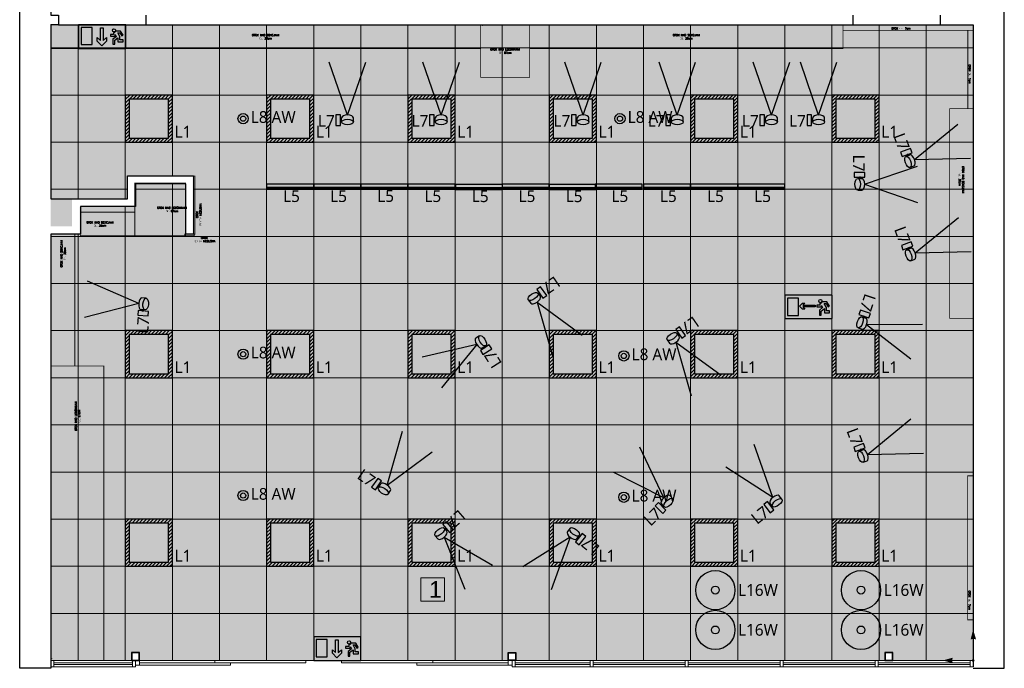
# Model space of a CAD drawing. Header units: centimetres. Extents: x 4120 to 19220, y -7417 to 180.
# Tile 157 of 223: x 15200 to 16454, y -5501 to -4675. Entities that reach past the tile are written whole.
import ezdxf

# ---------------------------------------------------------------- set-up
doc = ezdxf.new("R2010")
doc.units = ezdxf.units.CM
doc.linetypes.add('DASHED', pattern=[19.05, 12.7, -6.35])
doc.layers.add('A_Drzwi', color=30, linetype='Continuous', lineweight=20)
doc.layers.add('sufit', color=163, linetype='Continuous', lineweight=18)
for name, color, linetype in [('A_opisy', 7, 'Continuous'), ('A_Ściany', 2, 'Continuous'), ('EL_Oprawy', 152, 'Continuous'), ('Otok drewniany', 42, 'Continuous')]:
    doc.layers.add(name, color=color, linetype=linetype)
doc.layers.add('Otok szary', color=7, linetype='Continuous', true_color=0x7d7d7d)
doc.styles.add('Arial', font='arial.ttf', dxfattribs={"height": 25})
doc.styles.add('E-L', font='l_10646.ttf', dxfattribs={"height": 15})
doc.styles.add('RomanS', font='romans.shx')

# ---------------------------------------------------------------- blocks, each defined once
blk = doc.blocks.new('*U263')
at = {"linetype": 'DASHED', "const_width": 1}
blk.add_lwpolyline([(-158.4, 0), (25, 0), (25, -7), (-158.4, -7)], close=True, dxfattribs=at)
at = {"insert": (0, -4.6), "char_height": 2.5, "width": 50, "attachment_point": 5, "style": 'RomanS'}
blk.add_mtext('OTOK GŁ. 7cm', dxfattribs=at)
blk = doc.blocks.new('*U288')
at = {"linetype": 'DASHED', "const_width": 1}
blk.add_lwpolyline([(-199.5, 0), (199.5, 0), (199.5, -30), (-199.5, -30)], close=True, dxfattribs=at)
at = {"insert": (0, -15.1), "char_height": 2.5, "width": 50, "attachment_point": 5, "style": 'RomanS'}
blk.add_mtext('OTOK NAD SEKCJAMI \\PGŁ. 30cm', dxfattribs=at)
blk = doc.blocks.new('*U264')
at = {"linetype": 'DASHED', "const_width": 1}
blk.add_lwpolyline([(-73.9, 0), (91.8, 0), (91.8, -7), (-73.9, -7)], close=True, dxfattribs=at)
at = {"insert": (0, -4.6), "char_height": 2.5, "width": 50, "attachment_point": 5, "style": 'RomanS'}
blk.add_mtext('OTOK GŁ. 7cm', dxfattribs=at)
blk = doc.blocks.new('*U260')
at = {"linetype": 'DASHED', "const_width": 1}
blk.add_lwpolyline([(-55.6, 0), (44.1, 0), (44.1, -7), (-55.6, -7)], close=True, dxfattribs=at)
at = {"insert": (0, -4.6), "char_height": 2.5, "width": 50, "attachment_point": 5, "style": 'RomanS'}
blk.add_mtext('OTOK GŁ. 7cm', dxfattribs=at)
blk = doc.blocks.new('*U261')
at = {"linetype": 'DASHED', "const_width": 1}
blk.add_lwpolyline([(-90.4, 0), (176.6, 0), (176.6, -30), (-90.4, -30)], close=True, dxfattribs=at)
at = {"insert": (0, -15.1), "char_height": 2.5, "width": 50, "attachment_point": 5, "style": 'RomanS'}
blk.add_mtext('OTOK NAD SEKCJAMI \\PGŁ. 30cm', dxfattribs=at)
blk = doc.blocks.new('*U265')
at = {"linetype": 'DASHED', "const_width": 1}
blk.add_lwpolyline([(-143, 0), (25, 0), (25, -30), (-143, -30)], close=True, dxfattribs=at)
at = {"insert": (0, -15.1), "char_height": 2.5, "width": 50, "attachment_point": 5, "style": 'RomanS'}
blk.add_mtext('OTOK NAD SEKCJAMI \\PGŁ. 30cm', dxfattribs=at)
blk = doc.blocks.new('*U266')
at = {"linetype": 'DASHED', "const_width": 1}
blk.add_lwpolyline([(-311.3, 0), (63.7, 0), (63.7, -67), (-311.3, -67)], close=True, dxfattribs=at)
at = {"layer": 'Otok szary'}
blk.add_lwpolyline([(-309, -0.7), (-308.5, -0.7), (-308.5, -0.7)], dxfattribs=at)
at = {"insert": (0, -33.5), "char_height": 2.5, "width": 50, "attachment_point": 5, "style": 'RomanS'}
blk.add_mtext('OTOK NAD LODÓWKAMI\\PGŁ. 67cm', dxfattribs=at)
blk = doc.blocks.new('*U267')
at = {"linetype": 'DASHED', "const_width": 1}
blk.add_lwpolyline([(-25, 0), (44.5, 0), (44.5, -30), (-25, -30)], close=True, dxfattribs=at)
at = {"insert": (0, -15.1), "char_height": 2.5, "width": 50, "attachment_point": 5, "style": 'RomanS'}
blk.add_mtext('OTOK NAD SEKCJAMI \\PGŁ. 30cm', dxfattribs=at)
blk = doc.blocks.new('*U268')
at = {"linetype": 'DASHED', "const_width": 1}
blk.add_lwpolyline([(-47.2, 0), (17.3, 0), (17.3, -67), (-47.2, -67)], close=True, dxfattribs=at)
at = {"layer": 'Otok szary'}
blk.add_lwpolyline([(-45, -0.7), (-44.5, -0.7), (-44.5, -0.7)], dxfattribs=at)
at = {"insert": (0, -33.5), "char_height": 2.5, "width": 50, "attachment_point": 5, "style": 'RomanS'}
blk.add_mtext('OTOK NAD LODÓWKAMI\\PGŁ. 67cm', dxfattribs=at)
blk = doc.blocks.new('*U269')
at = {"linetype": 'DASHED', "const_width": 1}
blk.add_lwpolyline([(-25, 0), (-13, 0), (-13, -2), (-25, -2)], close=True, dxfattribs=at)
at = {"insert": (0, -6.9), "char_height": 2.5, "width": 50, "attachment_point": 5, "style": 'RomanS'}
blk.add_mtext('OTOK \\PPŁYTA MEBLOWA', dxfattribs=at)
blk = doc.blocks.new('*U289')
at = {"linetype": 'DASHED', "const_width": 1}
blk.add_lwpolyline([(-25, 0), (49.1, 0), (49.1, -2), (-25, -2)], close=True, dxfattribs=at)
at = {"insert": (0, -6.9), "char_height": 2.5, "width": 50, "attachment_point": 5, "style": 'RomanS'}
blk.add_mtext('OTOK \\PPŁYTA MEBLOWA', dxfattribs=at)
blk = doc.blocks.new('*U294')
at = {"linetype": 'DASHED', "const_width": 1}
blk.add_lwpolyline([(-273.6, 0), (273.9, 0), (273.9, -30), (-273.6, -30)], close=True, dxfattribs=at)
at = {"insert": (0, -15.1), "char_height": 2.5, "width": 50, "attachment_point": 5, "style": 'RomanS'}
blk.add_mtext('OTOK NAD SEKCJAMI \\PGŁ. 30cm', dxfattribs=at)
blk = doc.blocks.new('*U293')
at = {"linetype": 'DASHED', "const_width": 1}
blk.add_lwpolyline([(-31.2, 0), (31.2, 0), (31.2, -67), (-31.2, -67)], close=True, dxfattribs=at)
at = {"layer": 'Otok szary'}
blk.add_lwpolyline([(-29, -0.7), (-28.5, -0.7), (-28.5, -0.7)], dxfattribs=at)
at = {"insert": (0, -33.5), "char_height": 2.5, "width": 50, "attachment_point": 5, "style": 'RomanS'}
blk.add_mtext('OTOK NAD LODÓWKAMI\\PGŁ. 67cm', dxfattribs=at)
blk = doc.blocks.new('EL_L1')
h = blk.add_hatch()
h.set_pattern_fill('ANSI31', color=256, style=0)
h.paths.add_polyline_path([(5, 5), (55, 5), (55, 55), (5, 55)], flags=16)
h.paths.add_polyline_path([(0, 0), (60, 0), (60, 60), (0, 60)])
for points in [[(0, 0), (60, 0), (60, 60), (0, 60)], [(5, 5), (55, 5), (55, 55), (5, 55)]]:
    blk.add_lwpolyline(points, close=True)
at = {"insert": (62.8, 20.9), "char_height": 15, "width": 41.566, "attachment_point": 1, "style": 'E-L'}
blk.add_mtext('L1', dxfattribs=at)
blk = doc.blocks.new('EL_L16W')
for radius in [25, 5]:
    blk.add_circle((0, 0), radius)
at = {"insert": (28.9, 7.6), "char_height": 15, "width": 86.587, "attachment_point": 1, "style": 'E-L'}
blk.add_mtext('L16W', dxfattribs=at)
blk = doc.blocks.new('EL_L7')
for p, q in [((14.8, 13.4), (-8.4, 80.7)), ((14.8, 13.4), (38, 80.7)), ((7.3, 4.5), (7.3, 9.9)), ((22.3, 4.5), (22.3, 9.9))]:
    blk.add_line(p, q)
for points in [[(0, 0), (5.9, 0), (5.9, 13.5), (0, 13.5)], [(5.9, 6.7), (7.3, 6.7), (7.3, 8.3), (5.9, 8.3)]]:
    blk.add_lwpolyline(points, close=True)
blk.add_ellipse((14.8, 9.9), major_axis=(-7.5, 0), ratio=0.467487, start_param=3.141593, end_param=6.283185)
blk.add_ellipse((14.8, 4.5), major_axis=(-7.5, 0), ratio=0.467487)
at = {"insert": (-22.9, 13.4), "char_height": 15, "width": 28.451, "attachment_point": 1, "style": 'E-L'}
blk.add_mtext('L7', dxfattribs=at)
blk = doc.blocks.new('EL_L8AW')
at = {"color": 12}
for radius in [6.5, 3.32]:
    blk.add_circle((0, 0), radius, dxfattribs=at)
at = {"color": 12, "insert": (9.8, 9.6), "char_height": 15, "width": 84.998, "attachment_point": 1, "style": 'E-L'}
blk.add_mtext('L8 AW', dxfattribs=at)
blk = doc.blocks.new('*U862')
for points in [[(-30, -3.2), (30, -3.2), (30, 3.2), (-30, 3.2)], [(-29, -2.4), (29, -2.4), (29, -1.1), (-29, -1.1)]]:
    blk.add_lwpolyline(points, close=True)
at = {"insert": (-9.1, -4.4), "char_height": 15, "attachment_point": 1, "style": 'E-L'}
blk.add_mtext_dynamic_manual_height_columns('L5', width=46.732, gutter_width=75, heights=[0], dxfattribs=at)
blk = doc.blocks.new('Ewakuacja 2')
at = {"layer": 'EL_Oprawy', "color": 3}
for p, q in [((-41.4, 16), (-37.7, 19.8)), ((-37.7, 12.1), (-41.4, 16)), ((-37.7, 19.8), (-34.7, 19.8)), ((-34.7, 19.8), (-37.1, 17)), ((-37.1, 17), (-21.4, 17)), ((-37.1, 14.9), (-34.7, 12.1)), ((-21.4, 14.9), (-37.1, 14.9)), ((-21.4, 17), (-21.4, 14.9)), ((-19.5, 17), (-19.5, 14.9)), ((-15.4, 17), (-19.5, 17)), ((-19.5, 14.9), (-13.5, 14.9)), ((-12.1, 14.2), (-16.2, 10.9)), ((-15.4, 19.7), (-15.4, 17)), ((-13.9, 9.7), (-9.8, 12.8)), ((-13.5, 16.8), (-12.1, 14.2)), ((-13.5, 14.9), (-13.5, 16.8)), ((-6.6, 21.4), (-12.5, 21.4)), ((-10, 19.2), (-7.6, 19.2)), ((-7.3, 14.3), (-10, 19.2)), ((-9.8, 12.8), (-9.8, 7.6)), ((-7.6, 19.2), (-5, 15.1)), ((-7.3, 10.1), (-7.3, 14.3)), ((-3.4, 16.1), (-6.6, 21.4)), ((-5, 15.1), (-3.4, 16.1)), ((-34.7, 12.1), (-37.7, 12.1)), ((-16.2, 10.9), (-16.2, 4.6)), ((-16.2, 4.6), (-13.9, 4.6)), ((-13.9, 4.6), (-13.9, 9.7)), ((-9.8, 7.6), (-3.2, 7.6)), ((-3.2, 10.1), (-7.3, 10.1)), ((-3.2, 7.6), (-3.2, 10.1))]:
    blk.add_line(p, q, dxfattribs=at)
for points in [[(-60, 0), (0, 0), (0, 30), (-60, 30)], [(-42.9, 25.9), (-56.8, 25.9), (-56.8, 4.1), (-42.9, 4.1)]]:
    blk.add_lwpolyline(points, close=True, dxfattribs=at)
blk.add_circle((-14.9, 22.3), 2.1, dxfattribs=at)
blk.add_arc((-14.9, 22.3), 2.6, 259.4003, 339.1396, dxfattribs=at)
blk = doc.blocks.new('Ewakuacja 1')
at = {"layer": 'EL_Oprawy', "color": 3}
for p, q in [((-32.1, 26.1), (-28.8, 26.1)), ((-32.1, 10), (-32.1, 26.1)), ((-28.8, 26.1), (-28.8, 10)), ((-36.3, 13.7), (-32.1, 10)), ((-36.3, 9.1), (-36.3, 13.7)), ((-28.8, 10), (-24.6, 13.7)), ((-24.6, 13.7), (-24.6, 9.1)), ((-19.5, 17.7), (-19.5, 15.6)), ((-15.4, 17.7), (-19.5, 17.7)), ((-19.5, 15.6), (-13.5, 15.6)), ((-12.1, 14.9), (-16.2, 11.6)), ((-15.4, 20.4), (-15.4, 17.7)), ((-13.9, 10.4), (-9.8, 13.5)), ((-13.5, 17.5), (-12.1, 14.9)), ((-13.5, 15.6), (-13.5, 17.5)), ((-6.6, 22.1), (-12.5, 22.1)), ((-10, 19.9), (-7.6, 19.9)), ((-7.3, 15), (-10, 19.9)), ((-9.8, 13.5), (-9.8, 8.3)), ((-7.6, 19.9), (-5, 15.8)), ((-7.3, 10.8), (-7.3, 15)), ((-3.4, 16.8), (-6.6, 22.1)), ((-5, 15.8), (-3.4, 16.8)), ((-30.5, 3.4), (-36.3, 9.1)), ((-24.6, 9.1), (-30.5, 3.4)), ((-16.2, 11.6), (-16.2, 5.3)), ((-16.2, 5.3), (-13.9, 5.3)), ((-13.9, 5.3), (-13.9, 10.4)), ((-9.8, 8.3), (-3.2, 8.3)), ((-3.2, 10.8), (-7.3, 10.8)), ((-3.2, 8.3), (-3.2, 10.8))]:
    blk.add_line(p, q, dxfattribs=at)
for points in [[(-60, 0), (0, 0), (0, 30), (-60, 30)], [(-42.9, 26.6), (-56.8, 26.6), (-56.8, 4.8), (-42.9, 4.8)]]:
    blk.add_lwpolyline(points, close=True, dxfattribs=at)
blk.add_circle((-14.9, 23), 2.1, dxfattribs=at)
blk.add_arc((-14.9, 23), 2.6, 259.4003, 339.1396, dxfattribs=at)
blk = doc.blocks.new('początek')
h = blk.add_hatch(color=242)
h.dxf.hatch_style = 2
h.paths.add_polyline_path([(0, 37.3), (-2.8, 27), (0, 27.7), (2.8, 27)])
h = blk.add_hatch(color=242)
h.dxf.hatch_style = 2
h.paths.add_polyline_path([(-1.2, 0), (-1.2, -0.1), (-1.2, -0.1), (-1.1, -0.2), (-1.1, -0.2), (-1.1, -0.3), (-1.1, -0.4), (-1.1, -0.4), (-1.1, -0.5), (-1, -0.5), (-1, -0.6), (-1, -0.6), (-0.9, -0.7), (-0.9, -0.7), (-0.9, -0.8), (-0.8, -0.8), (-0.8, -0.9), (-0.7, -0.9), (-0.7, -0.9), (-0.6, -1), (-0.6, -1), (-0.5, -1), (-0.5, -1.1), (-0.4, -1.1), (-0.4, -1.1), (-0.3, -1.1), (-0.2, -1.1), (-0.2, -1.1), (-0.1, -1.2), (-0.1, -1.2), (0, -1.2), (0.1, -1.2), (0.1, -1.2), (0.2, -1.1), (0.2, -1.1), (0.3, -1.1), (0.4, -1.1), (0.4, -1.1), (0.5, -1.1), (0.5, -1), (0.6, -1), (0.6, -1), (0.7, -0.9), (0.7, -0.9), (0.8, -0.9), (0.8, -0.8), (0.9, -0.8), (0.9, -0.7), (0.9, -0.7), (1, -0.6), (1, -0.6), (1, -0.5), (1.1, -0.5), (1.1, -0.4), (1.1, -0.4), (1.1, -0.3), (1.1, -0.2), (1.1, -0.2), (1.2, -0.1), (1.2, -0.1), (1.2, 0), (1.2, 0.1), (1.2, 0.1), (1.1, 0.2), (1.1, 0.2), (1.1, 0.3), (1.1, 0.4), (1.1, 0.4), (1.1, 0.5), (1, 0.5), (1, 0.6), (1, 0.6), (0.9, 0.7), (0.9, 0.7), (0.9, 0.8), (0.8, 0.8), (0.8, 0.9), (0.7, 0.9), (0.7, 0.9), (0.6, 1), (0.6, 1), (0.5, 1), (0.5, 1.1), (0.4, 1.1), (0.4, 1.1), (0.3, 1.1), (0.2, 1.1), (0.2, 1.1), (0.1, 1.2), (0.1, 1.2), (0, 1.2), (-0.1, 1.2), (-0.1, 1.2), (-0.2, 1.1), (-0.2, 1.1), (-0.3, 1.1), (-0.4, 1.1), (-0.4, 1.1), (-0.5, 1.1), (-0.5, 1), (-0.6, 1), (-0.6, 1), (-0.7, 0.9), (-0.7, 0.9), (-0.8, 0.9), (-0.8, 0.8), (-0.9, 0.8), (-0.9, 0.7), (-0.9, 0.7), (-1, 0.6), (-1, 0.6), (-1, 0.5), (-1.1, 0.5), (-1.1, 0.4), (-1.1, 0.4), (-1.1, 0.3), (-1.1, 0.2), (-1.1, 0.2), (-1.2, 0.1), (-1.2, 0.1)])
h = blk.add_hatch(color=242)
h.dxf.hatch_style = 2
h.paths.add_polyline_path([(37.3, 0), (26.9, 2.8), (27.7, 0), (26.9, -2.8)])
at = {"color": 242}
for p, q in [((0, 37.3), (-2.8, 27)), ((-2.8, 27), (0, 27.7)), ((0, 37.3), (2.8, 27)), ((2.8, 26.9), (0, 27.6)), ((0, 27.6), (0, 1.2)), ((1.2, 0), (27.6, 0)), ((37.2, 0), (26.9, 2.8)), ((37.2, 0), (26.9, -2.8)), ((37.2, 0), (37.5, 0))]:
    blk.add_line(p, q, dxfattribs=at)
at = {"color": 242, "linetype": 'ByBlock'}
blk.add_lwpolyline([(0, 27.7, 1, 1, 0), (0, 0, 1, 1, 0), (27.6, 0, 1, 1, 0)], format="xyseb", dxfattribs=at)
at = {"color": 242}
blk.add_circle((0, 0), 1.16, dxfattribs=at)

msp = doc.modelspace()

# ---------------------------------------------------------------- hatches: boundary and pattern name
at = {"layer": 'sufit', "transparency": 33554559}
h = msp.add_hatch(dxfattribs=at)
h.set_pattern_fill('CONCRETE2', color=212, style=0)
h.set_pattern_definition([(50, (-4426.302, 0), (14.574727, -1.2751234), [1.524, -16.764]), (355, (-4426.302, 0), (-2.819427, 15.284544), [1.2192, -13.4112]), (100.4514, (-4425.087, -0.106), (11.755311, 14.0094115), [1.295201, -14.247208]), (46.1842, (-4426.302, 4.064), (21.686338, -3.363346), [2.286, -25.146]), (96.6356, (-4424.495, 3.784), (18.992346, 19.794075), [1.9428, -21.370808]), (351.1842, (-4426.302, 4.064), (18.99233, 19.79409), [1.8288, -20.1168]), (21, (-4424.27, 3.048), (12.129151, -8.181216), [1.524, -16.764]), (326, (-4424.27, 3.048), (4.944168, 14.735049), [1.2192, -13.4112]), (71.4514, (-4423.259, 2.366), (17.073324, 6.55382), [1.295201, -14.247208]), (37.5, (-4426.302, 0), (0.2470883, 6.7644031), [0, -13.24864, 0, -13.6144, 0, -13.462]), (7.5, (-4426.302, 0), (5.345573, 8.014446), [0, -7.76224, 0, -12.94384, 0, -5.1308]), (327.5, (-4430.8334, 0), (10.8472719, -0.458315), [0, -5.08, 0, -15.8496, 0, -21.0312]), (317.5, (-4432.865, 0), (11.850343, 2.0341332), [0, -6.604, 0, -10.52576, 0, -14.9352])])
h.paths.add_polyline_path([(15239.79, -4681.23), (15239.79, -4937.73), (15266.79, -4937.73), (15266.79, -4902.73), (15336.79, -4902.73), (15336.79, -4873.73), (15420.79, -4873.73), (15420.79, -4947.73), (15410.79, -4947.73), (15410.79, -4883.73), (15346.79, -4883.73), (15346.79, -4912.73), (15276.79, -4912.73), (15276.79, -4947.73), (15239.79, -4947.73), (15239.79, -5490.73), (15342.79, -5490.73), (15342.79, -5480.73), (15352.79, -5480.73), (15352.79, -5490.73), (15822.29, -5490.73), (15822.29, -5480.73), (15832.29, -5480.73), (15832.29, -5490.73), (16302.29, -5490.73), (16302.29, -5480.73), (16312.29, -5480.73), (16312.29, -5490.73), (16414.79, -5490.73), (16414.79, -4681.23)])

# ---------------------------------------------------------------- linework, layer by layer
at = {"layer": 'A_Drzwi', "color": 30, "linetype": 'Continuous', "lineweight": 18}
for p, q in [((15343.79, -5490.73), (15243.79, -5490.73)), ((15826.79, -5490.73), (15926.79, -5490.73)), ((16047.79, -5490.73), (15930.79, -5490.73)), ((16047.79, -5498.73), (16047.79, -5490.73)), ((16047.79, -5490.73), (16051.79, -5490.73)), ((16051.79, -5490.73), (16051.79, -5498.73)), ((16051.79, -5490.73), (16168.79, -5490.73)), ((16168.79, -5498.73), (16168.79, -5490.73)), ((16168.79, -5490.73), (16172.79, -5490.73)), ((16172.79, -5490.73), (16172.79, -5498.73)), ((16289.79, -5490.73), (16172.79, -5490.73)), ((16289.79, -5498.73), (16289.79, -5490.73)), ((16289.79, -5490.73), (16293.79, -5490.73)), ((16293.79, -5490.73), (16293.79, -5498.73)), ((16293.79, -5490.73), (16410.79, -5490.73)), ((15343.79, -5493.73), (15243.79, -5493.73)), ((15243.79, -5495.73), (15343.79, -5495.73)), ((15343.79, -5498.73), (15243.79, -5498.73)), ((15827.29, -5498.73), (15926.79, -5498.73)), ((15831.29, -5493.73), (15926.79, -5493.73)), ((15926.79, -5495.73), (15831.29, -5495.73)), ((16047.79, -5493.73), (15930.79, -5493.73)), ((15930.79, -5495.73), (16047.79, -5495.73)), ((16047.79, -5498.73), (15930.79, -5498.73)), ((16047.79, -5495.73), (16047.79, -5493.73)), ((16051.79, -5498.73), (16047.79, -5498.73)), ((16051.79, -5493.73), (16051.79, -5495.73)), ((16051.79, -5493.73), (16168.79, -5493.73)), ((16168.79, -5495.73), (16051.79, -5495.73)), ((16051.79, -5498.73), (16168.79, -5498.73)), ((16168.79, -5495.73), (16168.79, -5493.73)), ((16172.79, -5498.73), (16168.79, -5498.73)), ((16172.79, -5493.73), (16172.79, -5495.73)), ((16289.79, -5493.73), (16172.79, -5493.73)), ((16172.79, -5495.73), (16289.79, -5495.73)), ((16289.79, -5498.73), (16172.79, -5498.73)), ((16289.79, -5495.73), (16289.79, -5493.73)), ((16293.79, -5498.73), (16289.79, -5498.73)), ((16293.79, -5493.73), (16293.79, -5495.73)), ((16293.79, -5493.73), (16410.79, -5493.73)), ((16410.79, -5495.73), (16293.79, -5495.73)), ((16293.79, -5498.73), (16410.79, -5498.73))]:
    msp.add_line(p, q, dxfattribs=at)
at = {"layer": 'A_Drzwi'}
for p, q in [((15343.71, -5490.73), (15347.71, -5490.73)), ((15343.79, -5498.73), (15343.79, -5490.73)), ((15347.79, -5496.73), (15347.79, -5490.73)), ((15347.79, -5490.73), (15347.79, -5498.73)), ((15352.79, -5490.73), (15352.79, -5496.73)), ((15564.79, -5490.73), (15448.79, -5490.73)), ((15448.79, -5493.73), (15448.79, -5490.73)), ((15564.79, -5493.73), (15564.79, -5490.73)), ((15610.29, -5490.73), (15726.29, -5490.73)), ((15610.29, -5493.73), (15610.29, -5490.73)), ((15726.29, -5493.73), (15726.29, -5490.73)), ((15822.29, -5490.73), (15822.29, -5496.73)), ((15827.29, -5496.73), (15827.29, -5490.73)), ((15827.29, -5490.73), (15827.29, -5498.73)), ((15831.37, -5490.73), (15827.37, -5490.73)), ((15831.29, -5498.73), (15831.29, -5490.73)), ((15926.79, -5490.73), (15930.79, -5490.73)), ((15926.79, -5498.73), (15926.79, -5490.73)), ((15926.79, -5498.73), (15926.79, -5490.73)), ((15926.79, -5490.73), (15930.79, -5490.73)), ((15930.79, -5490.73), (15930.79, -5498.73)), ((15343.79, -5495.73), (15343.79, -5493.73)), ((15347.79, -5498.73), (15343.79, -5498.73)), ((15352.79, -5496.73), (15347.79, -5496.73)), ((15352.79, -5493.73), (15469.29, -5493.73)), ((15468.79, -5496.73), (15352.79, -5496.73)), ((15448.79, -5493.73), (15564.79, -5493.73)), ((15468.79, -5496.73), (15468.79, -5493.73)), ((15726.29, -5493.73), (15610.29, -5493.73)), ((15822.29, -5493.73), (15705.79, -5493.73)), ((15706.29, -5496.73), (15706.29, -5493.73)), ((15706.29, -5496.73), (15822.29, -5496.73)), ((15822.29, -5496.73), (15827.29, -5496.73)), ((15827.29, -5498.73), (15831.29, -5498.73)), ((15831.29, -5495.73), (15831.29, -5493.73)), ((15926.79, -5498.73), (15926.79, -5498.73)), ((15930.79, -5498.73), (15926.79, -5498.73))]:
    msp.add_line(p, q, dxfattribs=at)
at = {"layer": 'A_Drzwi', "color": 30, "linetype": 'Continuous', "lineweight": 18}
for points in [[(15239.79, -5490.73), (15243.79, -5490.73), (15243.79, -5498.73), (15239.79, -5498.73)], [(16410.79, -5490.73), (16414.79, -5490.73), (16414.79, -5498.73), (16410.79, -5498.73)]]:
    msp.add_lwpolyline(points, close=True, dxfattribs=at)
at = {"layer": 'A_opisy', "lineweight": 18}
msp.add_lwpolyline([(15711.38, -5385.4), (15741.38, -5385.4), (15741.38, -5415.4), (15711.38, -5415.4), (15711.38, -5385.4)], dxfattribs=at)
at = {"layer": 'A_Ściany', "color": 7}
for points in [[(16414.79, -5500.73), (16454.29, -5500.73), (16454.29, -3925.73)], [(15360.79, -4668.73), (15360.79, -4681.23), (16261.79, -4681.23), (16261.79, -4668.73)], [(16372.79, -4668.73), (16372.79, -4681.23), (16414.79, -4681.23), (16414.79, -5498.73)]]:
    msp.add_lwpolyline(points, dxfattribs=at)
msp.add_lwpolyline([(15239.79, -4902.73), (15267.79, -4902.73), (15267.79, -4902.73), (15337.79, -4902.73), (15337.79, -4873.73), (15421.79, -4873.73), (15421.79, -4947.73), (15411.79, -4947.73), (15411.79, -4883.73), (15347.79, -4883.73), (15347.79, -4912.73), (15277.79, -4912.73), (15277.79, -4947.73), (15239.79, -4947.73), (15239.79, -5500.73), (15200.29, -5500.73), (15200.29, -4458.73), (15239.79, -4458.73), (15239.79, -4668.73), (15249.79, -4668.73), (15249.79, -4681.23), (15239.79, -4681.23)], close=True, dxfattribs=at)
at = {"layer": 'A_Ściany', "color": 8}
for points in [[(15249.79, -4681.23), (15360.79, -4681.23)], [(16261.79, -4681.23), (16372.79, -4681.23)]]:
    msp.add_lwpolyline(points, dxfattribs=at)
at = {"layer": 'A_Ściany'}
for points in [[(15342.79, -5490.73), (15352.79, -5490.73), (15352.79, -5480.73), (15342.79, -5480.73)], [(15352.39, -5481.13), (15343.19, -5481.13), (15343.19, -5490.33), (15352.39, -5490.33)], [(15832.29, -5490.73), (15822.29, -5490.73), (15822.29, -5480.73), (15832.29, -5480.73)], [(15822.69, -5481.13), (15831.89, -5481.13), (15831.89, -5490.33), (15822.69, -5490.33)], [(16302.29, -5490.73), (16312.29, -5490.73), (16312.29, -5480.73), (16302.29, -5480.73)], [(16311.89, -5481.13), (16302.69, -5481.13), (16302.69, -5490.33), (16311.89, -5490.33)]]:
    msp.add_lwpolyline(points, close=True, dxfattribs=at)
at = {"layer": 'sufit'}
for points in [[(15274.79, -4681.23), (15274.79, -4902.73)], [(15334.79, -4681.23), (15334.79, -4902.73)], [(15394.79, -4681.23), (15394.79, -4873.73)], [(15454.79, -4681.23), (15454.79, -5490.73)], [(15514.79, -4681.23), (15514.79, -5490.73)], [(15574.79, -4681.23), (15574.79, -5490.73)], [(15634.79, -4681.23), (15634.79, -5490.73)], [(15694.79, -4681.23), (15694.79, -5490.73)], [(15754.79, -4681.23), (15754.79, -5490.73)], [(15814.79, -4681.23), (15814.79, -5490.73)], [(15874.79, -4681.23), (15874.79, -5490.73)], [(15934.79, -4681.23), (15934.79, -5490.73)], [(15994.79, -4681.23), (15994.79, -5490.73)], [(16054.79, -4681.23), (16054.79, -5490.73)], [(16114.79, -4681.23), (16114.79, -5490.73)], [(16174.79, -4681.23), (16174.79, -5490.73)], [(16234.79, -4681.23), (16234.79, -5490.73)], [(16294.79, -4681.23), (16294.79, -5490.73)], [(16354.79, -4681.23), (16354.79, -5490.73)], [(16414.79, -4710.73), (15239.79, -4710.73)], [(16414.79, -4770.73), (15239.79, -4770.73)], [(16414.79, -4830.73), (15239.79, -4830.73)], [(15394.79, -4883.73), (15394.79, -5490.73)], [(15337.79, -4890.73), (15239.79, -4890.73)], [(15411.79, -4890.73), (15347.79, -4890.73)], [(16414.79, -4890.73), (15421.79, -4890.73)], [(15334.79, -4912.73), (15334.79, -5490.73)], [(16414.79, -4950.73), (15239.79, -4950.73)], [(15274.79, -4947.73), (15274.79, -5490.73)], [(16414.79, -5010.73), (15239.79, -5010.73)], [(16414.79, -5070.73), (15239.79, -5070.73)], [(16414.79, -5130.73), (15239.79, -5130.73)], [(16414.79, -5190.73), (15239.79, -5190.73)], [(16414.79, -5250.73), (15239.79, -5250.73)], [(16414.79, -5310.73), (15239.79, -5310.73)], [(16414.79, -5370.73), (15239.79, -5370.73)], [(16414.79, -5430.73), (15239.79, -5430.73)], [(15352.79, -5490.73), (15822.29, -5490.73)]]:
    msp.add_lwpolyline(points, dxfattribs=at)

# ---------------------------------------------------------------- block references
at = {"layer": 'EL_Oprawy'}
for name, p in [('Ewakuacja 1', (15335.29, -4711.23)), ('EL_L7', (15603.04, -4809.48, -50)), ('EL_L7', (15722.23, -4809.48, -50)), ('EL_L7', (15903.04, -4809.48, -50)), ('EL_L7', (16023.04, -4809.48, -50)), ('EL_L7', (16143.04, -4809.48, -50)), ('EL_L7', (16203.04, -4809.48, -50)), ('EL_L1', (15334.79, -4830.73)), ('EL_L1', (15514.79, -4830.73)), ('EL_L1', (15694.79, -4830.73)), ('EL_L1', (15874.79, -4830.73)), ('EL_L1', (16054.79, -4830.73)), ('EL_L1', (16234.79, -4830.73)), ('EL_L8AW', (15484.79, -4800.73)), ('EL_L8AW', (15964.79, -4800.73)), ('*U862', (15544.79, -4887.48)), ('*U862', (15604.79, -4887.48)), ('*U862', (15664.7, -4887.32)), ('*U862', (15724.79, -4887.48)), ('*U862', (15785.2, -4887.58)), ('*U862', (15844.79, -4887.48)), ('*U862', (15904.79, -4887.58)), ('*U862', (15963.02, -4887.48)), ('*U862', (16024.79, -4887.48)), ('*U862', (16084.79, -4887.48)), ('*U862', (16144.79, -4887.48)), ('Ewakuacja 2', (16234.92, -5055.42)), ('EL_L1', (15334.79, -5130.73)), ('EL_L1', (15514.79, -5130.73)), ('EL_L1', (15694.79, -5130.73)), ('EL_L1', (15874.79, -5130.73)), ('EL_L1', (16054.79, -5130.73)), ('EL_L1', (16234.79, -5130.73)), ('EL_L8AW', (15484.79, -5100.73)), ('EL_L8AW', (15969.83, -5102.91)), ('EL_L8AW', (15484.79, -5280.73)), ('EL_L8AW', (15969.83, -5282.91)), ('EL_L1', (15334.79, -5370.73)), ('EL_L1', (15514.79, -5370.73)), ('EL_L1', (15694.79, -5370.73)), ('EL_L1', (15874.79, -5370.73)), ('EL_L1', (16054.79, -5370.73)), ('EL_L1', (16234.79, -5370.73)), ('EL_L16W', (16086.25, -5401.14, -100)), ('EL_L16W', (16271.76, -5401.14, -100)), ('EL_L16W', (16086.25, -5451.86, -100)), ('EL_L16W', (16271.76, -5451.86, -100)), ('Ewakuacja 1', (15634.79, -5490.73))]:
    msp.add_blockref(name, p, dxfattribs=at)
for p, rotation in [((16322.2, -4843.46), 290.3157358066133), ((16263.04, -4869.48, -50), 270), ((16323.15, -4962.34), 290.3157358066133), ((15863.79, -5014.95), 214.8567327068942), ((15364.06, -5052.05), 85.35567784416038), ((16271.02, -5044.66), 251.2572556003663), ((16040.59, -5065.98), 214.8567327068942), ((15801.53, -5093.76), 122.0623640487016), ((16262.48, -5219.06), 290.3157358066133), ((15648.55, -5269.89), 325.2510115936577), ((16156.29, -5302.7), 38.42045000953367), ((16019.18, -5303.48), 44.15292572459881), ((15743.46, -5313.9), 220.7590279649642), ((15921.42, -5332.82), 140.937336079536)]:
    msp.add_blockref('EL_L7', p, dxfattribs=dict(at, rotation=rotation))
at = {"layer": 'Otok drewniany'}
for name, p in [('*U294', (15513.38, -4681.31)), ('*U293', (15818.53, -4681.17))]:
    msp.add_blockref(name, p, dxfattribs=at)
at = {"layer": 'Otok szary'}
for name, p in [('*U288', (16049.28, -4681.31)), ('*U264', (16322.67, -4681.31)), ('*U268', (15394.18, -4882.81)), ('*U267', (15302.49, -4919.81)), ('*U269', (15435.47, -4947.81))]:
    msp.add_blockref(name, p, dxfattribs=at)
for name, p, rotation in [('*U260', (16414.79, -4743.95), 270), ('*U261', (16414.79, -4878.46), 270), ('*U289', (15421.47, -4922.81), 90.00000000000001), ('*U265', (15240.49, -4972.81), 90.00000000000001), ('*U266', (15240.49, -5179.55), 90.00000000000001), ('*U263', (16414.49, -5413.97), 270)]:
    msp.add_blockref(name, p, dxfattribs=dict(at, rotation=rotation))
at = {"layer": 'sufit', "color": 242, "rotation": 90}
msp.add_blockref('początek', (16414.79, -5490.73), dxfattribs=at)

# ---------------------------------------------------------------- texts
at = {"layer": 'A_opisy', "lineweight": 18, "insert": (15721.59, -5389.74), "char_height": 21, "width": 593.4214, "attachment_point": 1, "style": 'Arial'}
msp.add_mtext('1', dxfattribs=at)

doc.saveas('drawing.dxf')
